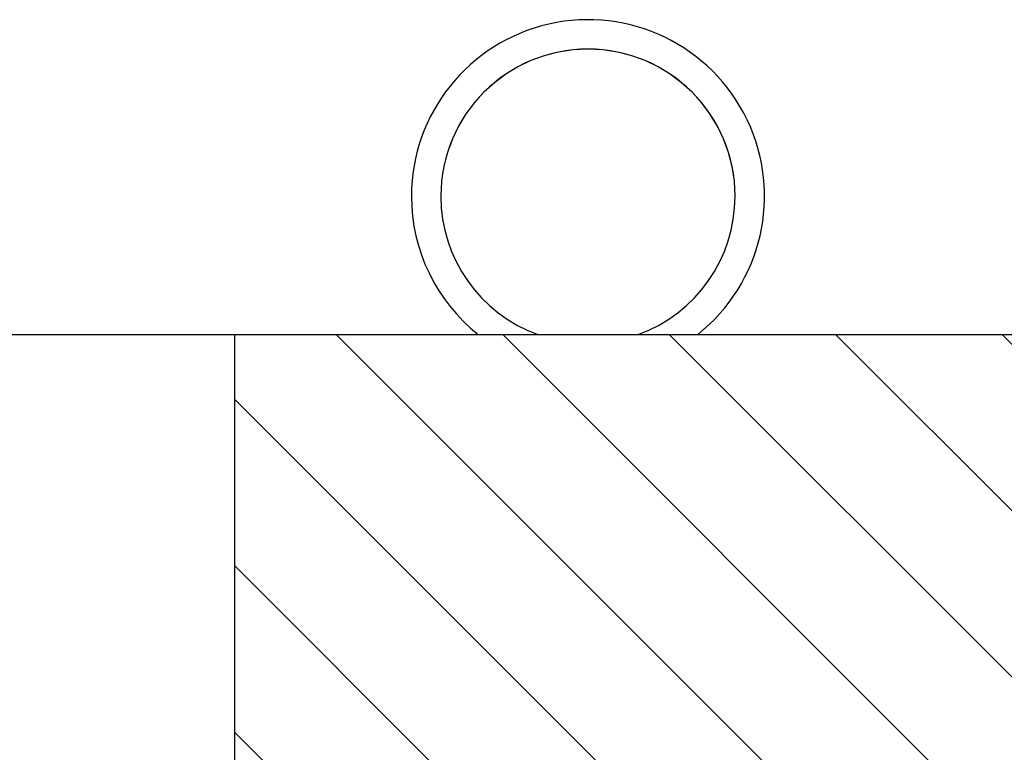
# Model space of a CAD drawing. Extents: x -1765 to 4890, y -3431 to 1272.
# Tile 49 of 189: x 76 to 93, y -2458 to -2445. Entities that reach past the tile are written whole.
import ezdxf

# ---------------------------------------------------------------- set-up
doc = ezdxf.new("R2010")
doc.units = 0
doc.linetypes.add('DASHED', pattern=[15, 7, -8])
doc.layers.get('0').update_dxf_attribs({"linetype": 'CONTINUOUS'})
doc.layers.add('1', color=7, linetype='CONTINUOUS')

# ---------------------------------------------------------------- blocks, each defined once
blk = doc.blocks.new('PLATE_E7018-27702__92', base_point=(-49, -2450.751))
at = {"color": 7, "linetype": 'CONTINUOUS'}
for radius, start, end in [(3, -51.5668, 180), (2.5, 0, 180), (3, 180, -128.4332), (2.5, 180, -109.9484), (2.5, -70.0516, 0)]:
    blk.add_arc((86, -2448.401), radius, start, end, dxfattribs=at)
blk = doc.blocks.new('NEEDLE_BEARING_0509_3__97', base_point=(83.5, -2450.751))
at = {"color": 7, "linetype": 'DASHED'}
for start, end in [(0, 180), (180, -109.9484), (-70.0516, 0)]:
    blk.add_arc((86, -2448.401), 2.5, start, end, dxfattribs=at)
blk = doc.blocks.new('NEEDLE_BEARING_0509_1__98', base_point=(83.5, -2450.751))
at = {"color": 7, "linetype": 'DASHED'}
for start, end in [(0, 180), (180, -109.9484), (-70.0516, 0)]:
    blk.add_arc((86, -2448.401), 2.5, start, end, dxfattribs=at)
blk = doc.blocks.new('DOWEL_PIN_5X22DIN6325___99', base_point=(83.5, -2450.751))
at = {"color": 7, "linetype": 'DASHED'}
for start, end in [(0, 180), (180, -109.9484), (-70.0516, 0)]:
    blk.add_arc((86, -2448.401), 2.5, start, end, dxfattribs=at)
blk = doc.blocks.new('DOWEL_PIN_5X22DIN6325__100', base_point=(83.5, -2450.751))
at = {"color": 7, "linetype": 'DASHED'}
for start, end in [(0, 180), (180, -109.9484), (-70.0516, 0)]:
    blk.add_arc((86, -2448.401), 2.5, start, end, dxfattribs=at)
blk = doc.blocks.new('BEARING_PARTS__101', base_point=(-28.5, -2450.751))
for name in ['NEEDLE_BEARING_0509_3__97', 'NEEDLE_BEARING_0509_1__98', 'DOWEL_PIN_5X22DIN6325___99', 'DOWEL_PIN_5X22DIN6325__100']:
    blk.add_blockref(name, (83.5, -2450.751))
blk = doc.blocks.new('PLATE_ASSY_E7018-67702_102', base_point=(-49, -2450.751))
for name, p in [('PLATE_E7018-27702__92', (-49, -2450.751)), ('BEARING_PARTS__101', (-28.5, -2450.751))]:
    blk.add_blockref(name, p)
blk = doc.blocks.new('E7018FA_ASSY_2', base_point=(-94.807, -2451.751))
blk.add_blockref('PLATE_ASSY_E7018-67702_102', (-49, -2450.751))
blk = doc.blocks.new('E7018FA__105', base_point=(-94.807, -2451.751))
blk.add_blockref('E7018FA_ASSY_2', (-94.807, -2451.751))
blk = doc.blocks.new('E6980-24120-0S11A__183', base_point=(-206.8, -2462.751))
at = {"layer": '1', "linetype": 'CONTINUOUS'}
h = blk.add_hatch(dxfattribs=at)
h.set_pattern_fill('USER', color=4, scale=2, angle=315, pattern_type=0)
h.set_pattern_definition([(315, (0, 400), (1.4142136, 1.4142136), [])])
h.paths.add_polyline_path([(80, -2450.751), (119, -2450.751), (120.6, -2450.751), (120.6, -2461.751), (133, -2461.751), (133, -2456.551), (133, -2456.451), (133, -2450.751), (136.14, -2450.751), (137.14, -2451.751), (137.14, -2462.351), (119, -2462.351), (119, -2462.751), (80, -2462.751)])
at = {"layer": '1', "color": 4, "linetype": 'CONTINUOUS'}
for p, q in [((30, -2450.751), (80, -2450.751)), ((80, -2462.751), (80, -2450.751)), ((80, -2450.751), (119, -2450.751))]:
    blk.add_line(p, q, dxfattribs=at)
blk = doc.blocks.new('E7018-64104', base_point=(-220.3, -2466.451))
blk.add_blockref('E6980-24120-0S11A__183', (-206.8, -2462.751))
blk = doc.blocks.new('STIFF_ASSY_DUTBD_512', base_point=(-220.3, -2466.451))
blk.add_blockref('E7018-64104', (-220.3, -2466.451))
blk = doc.blocks.new('E7018C_512_ASSY__202', base_point=(-220.3, -2519.751))
for name, p in [('E7018FA__105', (-94.807, -2451.751)), ('STIFF_ASSY_DUTBD_512', (-220.3, -2466.451))]:
    blk.add_blockref(name, p)
blk = doc.blocks.new('SEC1__203', base_point=(-220.3, -2519.751))
blk.add_blockref('E7018C_512_ASSY__202', (-220.3, -2519.751))
blk = doc.blocks.new('VIEW1_POGO_TOWER__234', base_point=(-239.987, -2814.656))
blk.add_blockref('SEC1__203', (-220.3, -2519.751))
blk = doc.blocks.new('SEC_DD__235', base_point=(373.99, -2456.251))
blk.add_blockref('VIEW1_POGO_TOWER__234', (-239.987, -2814.656))
blk = doc.blocks.new('D-E6980-90193-1S11B__236', base_point=(398.638, -2222.889))
at = {"layer": '1'}
blk.add_blockref('SEC_DD__235', (373.99, -2456.251), dxfattribs=at)

msp = doc.modelspace()

# ---------------------------------------------------------------- block references
msp.add_blockref('D-E6980-90193-1S11B__236', (398.638, -2222.889))

doc.saveas('drawing.dxf')
